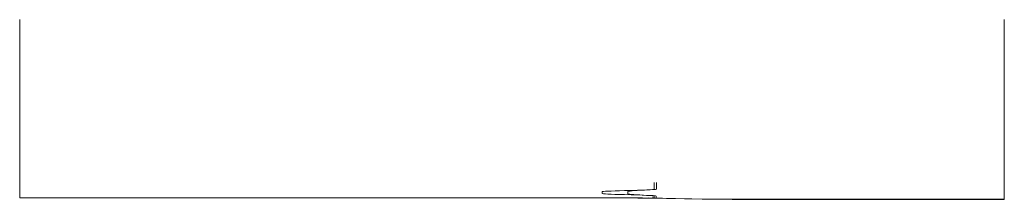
# Model space of a CAD drawing. Header units: millimetres. Extents: x -170 to 170, y -460 to -398.
import ezdxf

# ---------------------------------------------------------------- set-up
doc = ezdxf.new("R2010")
doc.units = ezdxf.units.MM

# ---------------------------------------------------------------- blocks, each defined once
blk = doc.blocks.new('HydroTap_CommandCentre_ZipUK - 339w x 483d x 333h _BCS_-1492418-3D')
at = {"lineweight": 18}
for p, q in [((-147, -127.5, 242.47), (-147, -66.1, 242.47)), ((-147, -66.1, 243.97), (-147, -127.54, 243.97)), ((192, -66.1, 263.99), (192, -128.02, 263.99)), ((192, -128.06, 265.49), (192, -66.1, 265.49)), ((62.38, -125.39, 155.91), (62.38, -126.12, 185.89)), ((71.4, -124.5, 119.3), (71.4, -122.26, 27.3)), ((72.21, -122.26, 27.3), (72.21, -124.52, 120.31)), ((-147, -127.5, 242.49), (51.96, -127.5, 242.49)), ((51.52, -127.54, 243.99), (-147, -127.54, 243.99)), ((53.5, -126.03, 182.36), (53.5, -125.47, 159.19)), ((71.46, -127.57, 245.58), (71.46, -127.01, 222.21)), ((72.16, -126.98, 221.25), (72.16, -127.59, 246.17)), ((73.33, -127.65, 248.57), (89.88, -127.96, 261.49)), ((88.01, -127.97, 261.94), (75.66, -127.74, 252.3)), ((97.15, -128.02, 264), (192, -128.02, 264)), ((192, -128.06, 265.5), (98.35, -128.06, 265.5))]:
    blk.add_line(p, q, dxfattribs=at)
at = {"lineweight": 18, "extrusion": (3.9443e-31, -0.999703, -0.02435)}
for centre, major_axis, start_param, end_param in [((75.89, -125.47, 159.19), (22.39, 0), 3.141593, 4.001019), ((51.96, -128.43, 280.79), (38.32, 0), 4.712389, 5.187065)]:
    blk.add_ellipse(centre, major_axis=major_axis, ratio=0.999703, start_param=start_param, end_param=end_param, dxfattribs=at)
at = {"lineweight": 18, "extrusion": (-7.88861e-31, 0.999703, 0.02435)}
blk.add_ellipse((42.21, -124.52, 120.13), major_axis=(29.2, 0), ratio=0.999703, start_param=5.423759, end_param=6.311626, dxfattribs=at)
at = {"lineweight": 18, "extrusion": (7.88861e-31, 0.999703, 0.02435)}
for centre, major_axis, start_param, end_param in [((103.32, -125.39, 155.91), (40.94, 0), 2.607857, 3.141593), ((51.52, -128.49, 283.19), (39.22, 0), 0.907571, 1.570796)]:
    blk.add_ellipse(centre, major_axis=major_axis, ratio=0.999703, start_param=start_param, end_param=end_param, dxfattribs=at)
at = {"lineweight": 18, "extrusion": (7.88861e-31, -0.999703, -0.02435)}
blk.add_ellipse((42.47, -124.52, 119.97), major_axis=(29.74, 0), ratio=0.999703, start_param=0.011224, end_param=0.533736, dxfattribs=at)
at = {"lineweight": 18, "extrusion": (0, -0.999703, -0.02435)}
blk.add_ellipse((76.14, -126.03, 182.36), major_axis=(22.64, 0), ratio=0.999703, start_param=2.292281, end_param=3.141593, dxfattribs=at)
at = {"lineweight": 18, "extrusion": (0, 0.999703, 0.02435)}
for centre, major_axis, start_param, end_param in [((41.19, -127, 222.06), (30.26, 0), 6.278249, 7.132497), ((97.15, -127.74, 252.19), (11.81, 0), 4.049164, 4.712389)]:
    blk.add_ellipse(centre, major_axis=major_axis, ratio=0.999703, start_param=start_param, end_param=end_param, dxfattribs=at)
at = {"lineweight": 18, "extrusion": (3.9443e-31, 0.999703, 0.02435)}
for centre, major_axis, start_param, end_param in [((99.58, -126.13, 186.44), (37.2, 0), 3.126874, 3.689232), ((70.14, -127.57, 245.58), (1.32, 0), 4.186467, 6.283185)]:
    blk.add_ellipse(centre, major_axis=major_axis, ratio=0.999703, start_param=start_param, end_param=end_param, dxfattribs=at)
at = {"lineweight": 18, "extrusion": (-3.9443e-31, -0.999703, -0.02435)}
for centre, major_axis, start_param, end_param in [((42.46, -126.98, 221.25), (29.7, 0), 5.735546, 6.283185), ((98.35, -127.65, 248.71), (16.8, 0), 1.570796, 2.234021)]:
    blk.add_ellipse(centre, major_axis=major_axis, ratio=0.999703, start_param=start_param, end_param=end_param, dxfattribs=at)
at = {"lineweight": 18, "extrusion": (-3.9443e-31, 0.999703, 0.02435)}
blk.add_ellipse((75.21, -127.59, 246.17), major_axis=(3.05, 0), ratio=0.999703, start_param=3.141593, end_param=4.049164, dxfattribs=at)

msp = doc.modelspace()

# ---------------------------------------------------------------- block references
at = {"lineweight": 18}
msp.add_blockref('HydroTap_CommandCentre_ZipUK - 339w x 483d x 333h _BCS_-1492418-3D', (-22.5, -331.9), dxfattribs=at)

doc.saveas('drawing.dxf')
